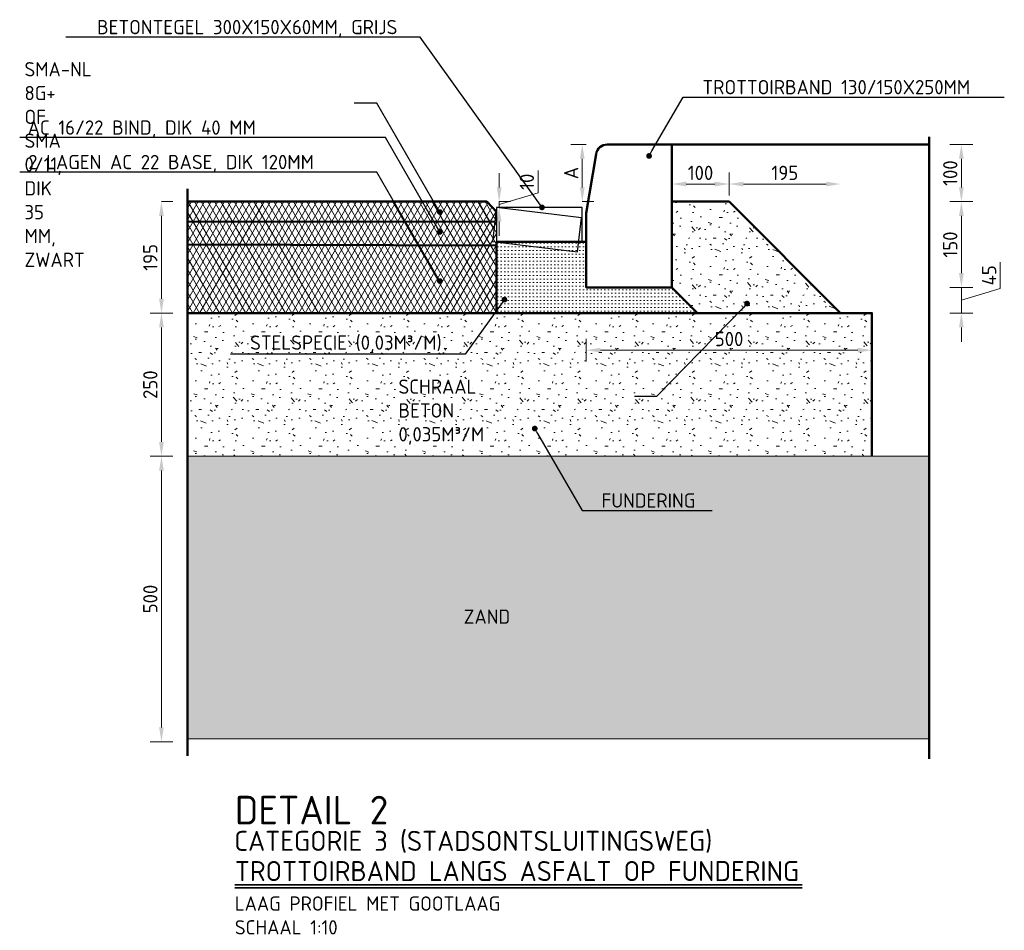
# Model space of a CAD drawing. Header units: metres. Extents: x 92403 to 95147, y 464428 to 465602.
# Tile 204 of 256: x 92579.54 to 92581.26, y 465104.2 to 465105.79. Entities that reach past the tile are written whole.
import ezdxf
from ezdxf import colors
from ezdxf.entities.mleader import LeaderData, LeaderLine
from ezdxf.math import Vec2, Vec3

# ---------------------------------------------------------------- set-up
doc = ezdxf.new("R2010")
doc.units = ezdxf.units.M
doc.linetypes.add('NLCS-HIDDEN', pattern=[4, 2, -2])
doc.linetypes.add('XX-PROJECTGRENS', pattern=[18, 12, -3, 0, -3])
doc.layers.get('0').update_dxf_attribs({"linetype": 'CONTINUOUS'})
doc.layers.get('Defpoints').update_dxf_attribs({"linetype": 'CONTINUOUS'})
for name, color, linetype, lineweight in [('N-WE-GW-GROND_ZAND-AD', 7, 'CONTINUOUS', 18), ('N-WE-GW-GROND_ZAND_CUNETZAND-AD-10', 7, 'CONTINUOUS', 18), ('N-WE-GW-GROND_ZAND_CUNETZAND-WERK-T25', 7, 'CONTINUOUS', 25), ('N-WE-KG-PROJECTGRENS-GD', 7, 'XX-PROJECTGRENS', 50), ('N-WE-VH-GOOT-GN', 170, 'NLCS-HIDDEN', 25), ('N-WE-VH-KANTOPSLUITING_TROTTOIRBAND_130 150-GD', 210, 'CONTINUOUS', 50), ('N-WE-VH-VERHARDING_ASFALT-AD', 252, 'CONTINUOUS', 18), ('N-WE-VH-VERHARDING_ASFALT-AD-10', 252, 'CONTINUOUS', 18), ('N-WE-VH-VERHARDING_ASFALT-GD', 252, 'CONTINUOUS', 50), ('N-WE-VH-VERHARDING_ASFALT-T25', 7, 'CONTINUOUS', 25), ('N-WE-VH-VERHARDING_BETON-AD-10', 252, 'CONTINUOUS', 18), ('N-WE-VH-VERHARDING_BETON_SCHRAAL-GD', 252, 'CONTINUOUS', 50), ('N-WE-VH-VERHARDING_BETON_SCHRAAL-T25', 7, 'CONTINUOUS', 25), ('N-WE-VH-VERHARDING_FUNDERING-AD-10', 252, 'CONTINUOUS', 18), ('N-WE-VH-VERHARDING_FUNDERING_ZANDCEMENTSTABILISATIE-GD', 252, 'CONTINUOUS', 50), ('N-WE-VH-VERHARDING_TEGEL-GD', 252, 'CONTINUOUS', 50), ('X-XX-AL-TEKENBLAD_TITELBLOK-T25', 7, 'CONTINUOUS', 25), ('X-XX-AL-TEKENBLAD_TITELBLOK-T35', 50, 'CONTINUOUS', 35), ('X-XX-AL-TEKENBLAD_TITELBLOK-T50', 130, 'CONTINUOUS', 50), ('X-XX-AL-VERWIJZING_DETAIL-M', 7, 'CONTINUOUS', 18)]:
    doc.layers.add(name, color=color, linetype=linetype, lineweight=lineweight)
doc.styles.add('NLCS-ISO-ANNOTATIVE-T25', font='NLCS-ISO.ttf', dxfattribs={"height": 2.5})
doc.styles.add('NLCS-ISO-M10-T25', font='NLCS-ISO.ttf', dxfattribs={"height": 0.025})
doc.styles.add('NLCS-ISO-M10-T35', font='NLCS-ISO.ttf', dxfattribs={"height": 0.035})
doc.styles.add('NLCS-ISO-M10-T50', font='NLCS-ISO.ttf', dxfattribs={"height": 0.05})
doc.dimstyles.new('NLCS-M10-T25-PIJL_L2_H1', dxfattribs={"dimscale": 0.01, "dimtxt": 2.5, "dimasz": 2.5, "dimexe": 2, "dimexo": 2, "dimgap": 0.7, "dimtad": 1, "dimzin": 0, "dimdsep": 46, "dimtxsty": 'NLCS-ISO-M10-T25', "dimcen": 2.5, "dimdle": 2, "dimclrd": 256, "dimclre": 256, "dimclrt": 7, "dimadec": 1, "dimazin": 0, "dimtfac": 1, "dimtdec": 3, "dimtofl": 0, "dimtmove": 1, "dimatfit": 0, "dimfxl": 2, "dimfxlon": 1, "dimtfillclr": 256, "dimtolj": 1, "dimtzin": 0, "dimlwd": -1, "dimlwe": -1, "dimarcsym": 0})
pattern_1 = [(0, (2985.474468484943, 6084.786087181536), (0, 0.1), [0, -0.1]), (0, (2985.475468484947, 6084.751087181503), (0, 0.1), [0, -0.1]), (0, (2985.478468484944, 6084.805087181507), (0, 0.1), [0, -0.1]), (338.1986, (2985.426468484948, 6084.774087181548), (0.3000000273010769, -0.099999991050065), [0.0107703, -0.5277461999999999]), (216.8699, (2985.436468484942, 6084.770087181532), (0.2999999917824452, 0.2000000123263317), [0.005, -0.495]), (130.6013, (2985.432468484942, 6084.767087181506), (0.5000000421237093, -0.5999999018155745), [0.0092195, -0.9127349]), (206.5651, (2985.399468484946, 6084.755087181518), (-0.09999991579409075, -0.1000001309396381), [0.0022361, -0.2213707]), (326.3099, (2985.397468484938, 6084.754087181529), (0.199999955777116, -0.1000001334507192), [0.0036056, -0.3569496]), (108.4349, (2985.400468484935, 6084.75208718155), (-0.09999984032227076, 0.2000000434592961), [0.003162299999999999, -0.3130654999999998]), (225, (2985.463468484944, 6084.745087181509), (-1.776356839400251e-17, -0.1000000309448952), [0.0042426, -0.1371787]), (0, (2985.460468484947, 6084.742087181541), (0.1, 0.1), [0.006, -0.094]), (135, (2985.466468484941, 6084.742087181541), (-0.1000000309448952, 8.881784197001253e-18), [0.0042426, -0.1371787]), (251.5651, (2985.451468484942, 6084.809087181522), (0.09999984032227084, 0.2000000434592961), [0.003162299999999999, -0.3130654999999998]), (0, (2985.450468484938, 6084.806087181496), (0.1, 0.1), [0.005, -0.095]), (143.1301, (2985.455468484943, 6084.806087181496), (-0.2999999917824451, 0.2000000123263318), [0.005, -0.495]), (213.6901, (2985.398468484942, 6084.810087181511), (0.199999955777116, 0.1000001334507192), [0.003605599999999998, -0.3569495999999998]), (341.5651, (2985.395468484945, 6084.808087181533), (-0.2000000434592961, 0.09999984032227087), [0.006324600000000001, -0.3099032]), (126.8699, (2985.401468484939, 6084.806087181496), (0.2000000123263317, -0.2999999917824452), [0.005, -0.495]), (0, (2985.427468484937, 6084.806087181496), (0, 0.1), [0, -0.1]), (0, (2985.400468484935, 6084.780087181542), (0, 0.1), [0, -0.1]), (0, (2985.428468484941, 6084.74308718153), (0, 0.1), [0, -0.1]), (0, (2985.455468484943, 6084.774087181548), (0, 0.1), [0, -0.1]), (0, (2985.426468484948, 6084.79108718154), (0, 0.1), [0, -0.1]), (0, (2985.404468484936, 6084.794087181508), (0, 0.1), [0, -0.1]), (0, (2985.413468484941, 6084.788087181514), (0, 0.1), [0, -0.1]), (0, (2985.409468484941, 6084.764087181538), (0, 0.1), [0, -0.1]), (0, (2985.385468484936, 6084.768087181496), (0, 0.1), [0, -0.1]), (0, (2985.38646848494, 6084.79108718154), (0, 0.1), [0, -0.1]), (0, (2985.383468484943, 6084.813087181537), (0, 0.1), [0, -0.1]), (0, (2985.414468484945, 6084.817087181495), (0, 0.1), [0, -0.1]), (0, (2985.436468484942, 6084.82108718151), (0, 0.1), [0, -0.1]), (0, (2985.471468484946, 6084.817087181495), (0, 0.1), [0, -0.1]), (0, (2985.447468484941, 6084.786087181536), (0, 0.1), [0, -0.1]), (0, (2985.437468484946, 6084.804087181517), (0, 0.1), [0, -0.1]), (0, (2985.445468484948, 6084.756087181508), (0, 0.1), [0, -0.1]), (0, (2985.415468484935, 6084.751087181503), (0, 0.1), [0, -0.1]), (0, (2985.445468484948, 6084.729087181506), (0, 0.1), [0, -0.1]), (0, (2985.412468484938, 6084.7350871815), (0, 0.1), [0, -0.1]), (0, (2985.380468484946, 6084.732087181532), (0, 0.1), [0, -0.1]), (0, (2985.392468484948, 6084.727087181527), (0, 0.1), [0, -0.1]), (0, (2985.393468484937, 6084.741087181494), (0, 0.1), [0, -0.1]), (0, (2985.460468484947, 6084.725087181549), (0, 0.1), [0, -0.1]), (0, (2985.472468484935, 6084.766087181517), (0, 0.1), [0, -0.1]), (0, (2985.467468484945, 6084.796087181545), (0, 0.1), [0, -0.1]), (0, (2985.421468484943, 6084.724087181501), (0, 0.1), [0, -0.1])]

# ---------------------------------------------------------------- blocks, each defined once
blk = doc.blocks.new('*D610')
at = {"layer": 'Defpoints', "color": 0, "transparency": 16777216}
for p in [(92579.83066852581, 465105.2749219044), (92579.78528397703, 465105.0244646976), (92579.83066852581, 465105.0244646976)]:
    blk.add_point(p, dxfattribs=at)
at = {"layer": 'X-XX-AL-VERWIJZING_DETAIL-M', "transparency": 16777216}
for p, q in [((92579.80528397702, 465105.2749219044), (92579.76528397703, 465105.2749219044)), ((92579.78528397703, 465105.2499219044), (92579.78528397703, 465105.0494646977)), ((92579.80528397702, 465105.0244646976), (92579.76528397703, 465105.0244646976))]:
    blk.add_line(p, q, dxfattribs=at)
for points in [[(92579.78111731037, 465105.2499219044), (92579.7894506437, 465105.2499219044), (92579.78528397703, 465105.2749219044)], [(92579.78111731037, 465105.0494646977), (92579.7894506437, 465105.0494646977), (92579.78528397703, 465105.0244646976)]]:
    blk.add_solid(points, dxfattribs=at)
at = {"layer": 'X-XX-AL-VERWIJZING_DETAIL-M', "color": 7, "transparency": 16777216, "insert": (92579.76578397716, 465105.1496933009), "char_height": 0.025, "attachment_point": 5, "rotation": 90, "style": 'NLCS-ISO-M10-T25'}
blk.add_mtext('\\A1;250', dxfattribs=at)
blk = doc.blocks.new('*D611')
at = {"layer": 'Defpoints', "color": 0, "transparency": 16777216}
for p in [(92580.37598603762, 465105.4699219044), (92580.37598603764, 465105.4699219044), (92580.37598603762, 465105.4599219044)]:
    blk.add_point(p, dxfattribs=at)
at = {"layer": 'X-XX-AL-VERWIJZING_DETAIL-M', "transparency": 16777216}
for p, q in [((92580.44398603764, 465105.4853219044), (92580.44398603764, 465105.5243219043)), ((92580.37598603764, 465105.4949219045), (92580.37598603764, 465105.5199219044)), ((92580.37598603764, 465105.4649219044), (92580.44398603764, 465105.4853219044)), ((92580.37598603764, 465105.4699219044), (92580.39598603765, 465105.4699219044)), ((92580.37598603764, 465105.4599219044), (92580.37598603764, 465105.4699219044)), ((92580.37598603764, 465105.4599219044), (92580.39598603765, 465105.4599219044)), ((92580.37598603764, 465105.4349219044), (92580.37598603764, 465105.4099219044))]:
    blk.add_line(p, q, dxfattribs=at)
for points in [[(92580.37181937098, 465105.4949219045), (92580.38015270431, 465105.4949219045), (92580.37598603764, 465105.4699219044)], [(92580.37181937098, 465105.4349219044), (92580.38015270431, 465105.4349219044), (92580.37598603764, 465105.4599219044)]]:
    blk.add_solid(points, dxfattribs=at)
at = {"layer": 'X-XX-AL-VERWIJZING_DETAIL-M', "color": 7, "transparency": 16777216, "insert": (92580.42448603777, 465105.5048219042), "char_height": 0.025, "attachment_point": 5, "rotation": 90, "style": 'NLCS-ISO-M10-T25'}
blk.add_mtext('\\A1;10', dxfattribs=at)
blk = doc.blocks.new('*D612')
at = {"layer": 'Defpoints', "color": 0, "transparency": 16777216}
for p in [(92580.52139226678, 465105.5699219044), (92580.54822556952, 465105.5699219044), (92580.52139226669, 465105.4699219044)]:
    blk.add_point(p, dxfattribs=at)
at = {"layer": 'X-XX-AL-VERWIJZING_DETAIL-M', "transparency": 16777216}
for p, q in [((92580.52822556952, 465105.5699219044), (92580.50139226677, 465105.5699219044)), ((92580.52139226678, 465105.4949219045), (92580.52139226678, 465105.5449219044)), ((92580.52139226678, 465105.4699219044), (92580.54139226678, 465105.4699219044))]:
    blk.add_line(p, q, dxfattribs=at)
for points in [[(92580.51722560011, 465105.5449219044), (92580.52555893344, 465105.5449219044), (92580.52139226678, 465105.5699219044)], [(92580.51722560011, 465105.4949219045), (92580.52555893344, 465105.4949219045), (92580.52139226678, 465105.4699219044)]]:
    blk.add_solid(points, dxfattribs=at)
at = {"layer": 'X-XX-AL-VERWIJZING_DETAIL-M', "color": 7, "transparency": 16777216, "insert": (92580.5018922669, 465105.5199219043), "char_height": 0.025, "attachment_point": 5, "rotation": 90, "style": 'NLCS-ISO-M10-T25'}
blk.add_mtext('\\A1;A', dxfattribs=at)
blk = doc.blocks.new('*D613')
at = {"layer": 'Defpoints', "color": 0, "transparency": 16777216}
for p in [(92579.785283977, 465105.4699219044), (92579.78528397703, 465105.4699219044), (92579.785283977, 465105.2749219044)]:
    blk.add_point(p, dxfattribs=at)
at = {"layer": 'X-XX-AL-VERWIJZING_DETAIL-M', "transparency": 16777216}
for p, q in [((92579.78528397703, 465105.4699219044), (92579.80528397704, 465105.4699219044)), ((92579.78528397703, 465105.2999219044), (92579.78528397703, 465105.4449219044)), ((92579.78528397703, 465105.2749219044), (92579.80528397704, 465105.2749219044))]:
    blk.add_line(p, q, dxfattribs=at)
for points in [[(92579.78111731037, 465105.4449219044), (92579.7894506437, 465105.4449219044), (92579.78528397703, 465105.4699219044)], [(92579.78111731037, 465105.2999219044), (92579.7894506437, 465105.2999219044), (92579.78528397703, 465105.2749219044)]]:
    blk.add_solid(points, dxfattribs=at)
at = {"layer": 'X-XX-AL-VERWIJZING_DETAIL-M', "color": 7, "transparency": 16777216, "insert": (92579.76578397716, 465105.3724219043), "char_height": 0.025, "attachment_point": 5, "rotation": 90, "style": 'NLCS-ISO-M10-T25'}
blk.add_mtext('\\A1;195', dxfattribs=at)
blk = doc.blocks.new('*D614')
at = {"layer": 'Defpoints', "color": 0, "transparency": 16777216}
for p in [(92580.92820966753, 465105.3199219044), (92581.1845152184, 465105.3199219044), (92581.02818148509, 465105.2749219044)]:
    blk.add_point(p, dxfattribs=at)
at = {"layer": 'X-XX-AL-VERWIJZING_DETAIL-M', "transparency": 16777216}
for p, q in [((92581.1845152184, 465105.3449219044), (92581.1845152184, 465105.3699219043)), ((92581.2525152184, 465105.3178219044), (92581.2525152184, 465105.3643219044)), ((92581.1645152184, 465105.3199219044), (92581.2045152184, 465105.3199219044)), ((92581.1845152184, 465105.2749219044), (92581.1845152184, 465105.3199219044)), ((92581.1845152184, 465105.2974219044), (92581.2525152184, 465105.3178219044)), ((92581.1645152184, 465105.2749219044), (92581.2045152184, 465105.2749219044)), ((92581.1845152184, 465105.2499219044), (92581.1845152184, 465105.2249219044))]:
    blk.add_line(p, q, dxfattribs=at)
for points in [[(92581.18034855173, 465105.3449219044), (92581.18868188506, 465105.3449219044), (92581.1845152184, 465105.3199219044)], [(92581.18034855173, 465105.2499219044), (92581.18868188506, 465105.2499219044), (92581.1845152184, 465105.2749219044)]]:
    blk.add_solid(points, dxfattribs=at)
at = {"layer": 'X-XX-AL-VERWIJZING_DETAIL-M', "color": 7, "transparency": 16777216, "insert": (92581.23301521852, 465105.3410719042), "char_height": 0.025, "attachment_point": 5, "rotation": 90, "style": 'NLCS-ISO-M10-T25'}
blk.add_mtext('\\A1;45', dxfattribs=at)
blk = doc.blocks.new('*D615')
at = {"layer": 'Defpoints', "color": 0, "transparency": 16777216}
for p in [(92580.77822556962, 465105.4699219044), (92581.1845152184, 465105.4699219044), (92580.92820966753, 465105.3199219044)]:
    blk.add_point(p, dxfattribs=at)
at = {"layer": 'X-XX-AL-VERWIJZING_DETAIL-M', "transparency": 16777216}
for p, q in [((92581.1645152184, 465105.4699219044), (92581.2045152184, 465105.4699219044)), ((92581.1845152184, 465105.3449219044), (92581.1845152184, 465105.4449219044)), ((92581.1645152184, 465105.3199219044), (92581.2045152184, 465105.3199219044))]:
    blk.add_line(p, q, dxfattribs=at)
for points in [[(92581.18034855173, 465105.4449219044), (92581.18868188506, 465105.4449219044), (92581.1845152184, 465105.4699219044)], [(92581.18034855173, 465105.3449219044), (92581.18868188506, 465105.3449219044), (92581.1845152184, 465105.3199219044)]]:
    blk.add_solid(points, dxfattribs=at)
at = {"layer": 'X-XX-AL-VERWIJZING_DETAIL-M', "color": 7, "transparency": 16777216, "insert": (92581.16501521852, 465105.3949219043), "char_height": 0.025, "attachment_point": 5, "rotation": 90, "style": 'NLCS-ISO-M10-T25'}
blk.add_mtext('\\A1;150', dxfattribs=at)
blk = doc.blocks.new('*D616')
at = {"layer": 'Defpoints', "color": 0, "transparency": 16777216}
for p in [(92580.67822556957, 465105.5699219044), (92581.1845152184, 465105.5699219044), (92580.67822556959, 465105.4699219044)]:
    blk.add_point(p, dxfattribs=at)
at = {"layer": 'X-XX-AL-VERWIJZING_DETAIL-M', "transparency": 16777216}
for p, q in [((92581.1645152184, 465105.5699219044), (92581.2045152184, 465105.5699219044)), ((92581.1845152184, 465105.4949219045), (92581.1845152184, 465105.5449219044)), ((92581.1645152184, 465105.4699219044), (92581.2045152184, 465105.4699219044))]:
    blk.add_line(p, q, dxfattribs=at)
for points in [[(92581.18034855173, 465105.5449219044), (92581.18868188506, 465105.5449219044), (92581.1845152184, 465105.5699219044)], [(92581.18034855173, 465105.4949219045), (92581.18868188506, 465105.4949219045), (92581.1845152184, 465105.4699219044)]]:
    blk.add_solid(points, dxfattribs=at)
at = {"layer": 'X-XX-AL-VERWIJZING_DETAIL-M', "color": 7, "transparency": 16777216, "insert": (92581.16501521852, 465105.5199219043), "char_height": 0.025, "attachment_point": 5, "rotation": 90, "style": 'NLCS-ISO-M10-T25'}
blk.add_mtext('\\A1;100', dxfattribs=at)
blk = doc.blocks.new('*D617')
at = {"layer": 'Defpoints', "color": 0, "transparency": 16777216}
for p in [(92580.9732255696, 465105.5007892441), (92580.77822556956, 465105.4699219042), (92580.9732255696, 465105.2749219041)]:
    blk.add_point(p, dxfattribs=at)
at = {"layer": 'X-XX-AL-VERWIJZING_DETAIL-M', "transparency": 16777216}
for p, q in [((92580.77822556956, 465105.4899219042), (92580.77822556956, 465105.5207892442)), ((92580.80322556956, 465105.5007892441), (92580.9482255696, 465105.5007892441))]:
    blk.add_line(p, q, dxfattribs=at)
for points in [[(92580.80322556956, 465105.5049559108), (92580.80322556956, 465105.4966225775), (92580.77822556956, 465105.5007892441)], [(92580.9482255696, 465105.5049559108), (92580.9482255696, 465105.4966225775), (92580.9732255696, 465105.5007892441)]]:
    blk.add_solid(points, dxfattribs=at)
at = {"layer": 'X-XX-AL-VERWIJZING_DETAIL-M', "color": 7, "transparency": 16777216, "insert": (92580.87572556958, 465105.5202892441), "char_height": 0.025, "attachment_point": 5, "style": 'NLCS-ISO-M10-T25'}
blk.add_mtext('\\A1;195', dxfattribs=at)
blk = doc.blocks.new('*D618')
at = {"layer": 'Defpoints', "color": 0, "transparency": 16777216}
for p in [(92579.785283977, 465105.0244646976), (92579.78528397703, 465104.5249219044), (92579.83066852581, 465104.5249219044)]:
    blk.add_point(p, dxfattribs=at)
at = {"layer": 'X-XX-AL-VERWIJZING_DETAIL-M', "transparency": 16777216}
for p, q in [((92579.78528397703, 465105.0244646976), (92579.80528397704, 465105.0244646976)), ((92579.78528397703, 465104.9994646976), (92579.78528397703, 465104.5499219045)), ((92579.80528397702, 465104.5249219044), (92579.76528397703, 465104.5249219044))]:
    blk.add_line(p, q, dxfattribs=at)
for points in [[(92579.78111731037, 465104.9994646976), (92579.7894506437, 465104.9994646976), (92579.78528397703, 465105.0244646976)], [(92579.78111731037, 465104.5499219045), (92579.7894506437, 465104.5499219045), (92579.78528397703, 465104.5249219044)]]:
    blk.add_solid(points, dxfattribs=at)
at = {"layer": 'X-XX-AL-VERWIJZING_DETAIL-M', "color": 7, "transparency": 16777216, "insert": (92579.76578397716, 465104.7746933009), "char_height": 0.025, "attachment_point": 5, "rotation": 90, "style": 'NLCS-ISO-M10-T25'}
blk.add_mtext('\\A1;500', dxfattribs=at)
blk = doc.blocks.new('*D619')
at = {"layer": 'Defpoints', "color": 0, "transparency": 16777216}
for p in [(92580.77822556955, 465105.5007892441), (92580.67822556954, 465105.4499219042), (92580.77822556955, 465105.4499219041)]:
    blk.add_point(p, dxfattribs=at)
at = {"layer": 'X-XX-AL-VERWIJZING_DETAIL-M', "transparency": 16777216}
for p, q in [((92580.77822556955, 465105.4807892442), (92580.77822556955, 465105.5207892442)), ((92580.70322556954, 465105.5007892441), (92580.75322556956, 465105.5007892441))]:
    blk.add_line(p, q, dxfattribs=at)
for points in [[(92580.70322556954, 465105.5049559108), (92580.70322556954, 465105.4966225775), (92580.67822556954, 465105.5007892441)], [(92580.75322556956, 465105.5049559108), (92580.75322556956, 465105.4966225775), (92580.77822556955, 465105.5007892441)]]:
    blk.add_solid(points, dxfattribs=at)
at = {"layer": 'X-XX-AL-VERWIJZING_DETAIL-M', "color": 7, "transparency": 16777216, "insert": (92580.72822556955, 465105.5202892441), "char_height": 0.025, "attachment_point": 5, "style": 'NLCS-ISO-M10-T25'}
blk.add_mtext('\\A1;100', dxfattribs=at)
blk = doc.blocks.new('_Dot')
at = {"color": 0, "linetype": 'ByBlock', "lineweight": -2}
blk.add_line((-0.5, 0), (-1, 0), dxfattribs=at)
at = {"color": 0, "linetype": 'ByBlock', "const_width": 0.5}
blk.add_lwpolyline([(-0.25, 0, 1), (0.25, 0, 1)], format="xyb", close=True, dxfattribs=at)
blk = doc.blocks.new('*D522')
at = {"layer": 'Defpoints', "color": 0, "transparency": 16777216}
for p in [(92580.52822556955, 465105.3199219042), (92581.02818148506, 465105.2749219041), (92581.02818148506, 465105.2100921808)]:
    blk.add_point(p, dxfattribs=at)
at = {"layer": 'X-XX-AL-VERWIJZING_DETAIL-M', "transparency": 16777216}
for p, q in [((92580.52822556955, 465105.2300921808), (92580.52822556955, 465105.1900921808)), ((92581.02818148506, 465105.2300921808), (92581.02818148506, 465105.1900921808)), ((92580.55322556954, 465105.2100921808), (92581.00318148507, 465105.2100921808))]:
    blk.add_line(p, q, dxfattribs=at)
for points in [[(92580.55322556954, 465105.2142588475), (92580.55322556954, 465105.2059255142), (92580.52822556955, 465105.2100921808)], [(92581.00318148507, 465105.2142588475), (92581.00318148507, 465105.2059255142), (92581.02818148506, 465105.2100921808)]]:
    blk.add_solid(points, dxfattribs=at)
at = {"layer": 'X-XX-AL-VERWIJZING_DETAIL-M', "color": 7, "transparency": 16777216, "insert": (92580.7782035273, 465105.2295921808), "char_height": 0.025, "attachment_point": 5, "style": 'NLCS-ISO-M10-T25'}
blk.add_mtext('\\A1;500', dxfattribs=at)

msp = doc.modelspace()

# ---------------------------------------------------------------- hatches: boundary and pattern name
at = {"layer": 'N-WE-GW-GROND_ZAND_CUNETZAND-AD-10'}
h = msp.add_hatch(dxfattribs=at)
h.set_pattern_fill('AGW-GROND_ZAND_CUNETZAND', color=256, scale=0.01, pattern_type=2)
h.set_pattern_definition([(0, (2985.379468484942, 6084.722087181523), (0.00625, 0.00625), [0, -0.0125])])
h.paths.add_polyline_path([(92581.12818148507, 465104.5299219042), (92581.12818148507, 465105.0244646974), (92580.14840830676, 465105.0244646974), (92579.83066852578, 465105.0244646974), (92579.83066852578, 465104.5299219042)])
at = {"layer": 'N-WE-VH-VERHARDING_ASFALT-AD'}
h = msp.add_hatch(dxfattribs=at)
h.set_pattern_fill('AVH-ASFALT', color=256, pattern_type=2)
h.set_pattern_definition([(59.99999999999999, (2920.964134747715, 6344.0603809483), (-0.8660254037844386, 0.5000000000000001), []), (120, (2920.964134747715, 6344.0603809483), (-0.8660254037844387, -0.4999999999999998), [])])
h.paths.add_polyline_path([(92579.83066852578, 465105.3949219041), (92579.83066852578, 465105.2749219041), (92580.34820666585, 465105.2749219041), (92580.34822556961, 465105.3699219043), (92580.36753115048, 465105.3949219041)])
h.paths.add_polyline_path([(92580.36753115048, 465105.3949219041), (92580.371127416, 465105.3995789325), (92580.3652987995, 465105.4002945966), (92580.3695382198, 465105.4348219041), (92579.83066852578, 465105.4349219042), (92579.83066852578, 465105.3949219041)])
h.paths.add_polyline_path([(92580.3695382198, 465105.4348219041), (92580.37139226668, 465105.4499219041), (92580.37234259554, 465105.450872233), (92580.35445826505, 465105.4699219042), (92579.83066852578, 465105.4699219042), (92579.83066852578, 465105.4349219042)])
at = {"layer": 'N-WE-VH-VERHARDING_ASFALT-AD-10'}
h = msp.add_hatch(dxfattribs=at)
h.set_pattern_fill('AVH-ASFALT', color=256, scale=0.01, pattern_type=2)
h.set_pattern_definition([(59.99999999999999, (92580.33699017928, 465107.6547209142), (-0.008660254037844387, 0.005000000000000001), []), (120, (92580.33699017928, 465107.6547209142), (-0.008660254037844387, -0.004999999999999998), [])])
h.paths.add_polyline_path([(92580.37137515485, 465105.3935054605), (92579.83066852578, 465105.3949219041), (92579.83066852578, 465105.2749219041), (92580.37135778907, 465105.2749172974), (92580.37107690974, 465105.3613716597)])
h.paths.add_polyline_path([(92580.37139226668, 465105.4348219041), (92579.83066852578, 465105.4349219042), (92579.83066852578, 465105.3949219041), (92580.37137515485, 465105.3935054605), (92580.37146546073, 465105.3995375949), (92580.37139226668, 465105.4002945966)])
h.paths.add_polyline_path([(92580.37139226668, 465105.4499219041), (92580.37234259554, 465105.450872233), (92580.35445826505, 465105.4699219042), (92579.83066852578, 465105.4699219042), (92579.83066852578, 465105.4349219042), (92580.37139226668, 465105.4348219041)])
at = {"layer": 'N-WE-VH-VERHARDING_BETON-AD-10'}
h = msp.add_hatch(dxfattribs=at)
h.set_pattern_fill('AVH-BETON_SCHRAAL', color=256, scale=0.01, pattern_type=2)
h.set_pattern_definition(pattern_1)
h.paths.add_polyline_path([(92580.9732255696, 465105.2749219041), (92580.7782255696, 465105.4699219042), (92580.67822556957, 465105.4699219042), (92580.67822556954, 465105.3199219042), (92580.72322556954, 465105.2749219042)])
at = {"layer": 'N-WE-VH-VERHARDING_FUNDERING-AD-10'}
h = msp.add_hatch(dxfattribs=at)
h.set_pattern_fill('AVH-FUNDERING_ZANDCEMENTSTAB', color=256, scale=0.01, pattern_type=2)
h.set_pattern_definition([(0, (2985.379468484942, 6084.722087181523), (0.03125, 0.00625), [0, -0.00625])])
h.paths.add_polyline_path([(92580.37126980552, 465105.3995784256), (92580.37139226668, 465105.3255452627), (92580.37170947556, 465105.2749219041), (92580.7232255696, 465105.2749219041), (92580.67822556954, 465105.3199219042), (92580.52822556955, 465105.3199219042), (92580.52836795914, 465105.3999213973), (92580.51652190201, 465105.3999213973), (92580.44980891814, 465105.3999219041)])
h.paths.add_polyline_path([(92580.51652190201, 465105.3999213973), (92580.37153465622, 465105.3999213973), (92580.37126980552, 465105.3995784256), (92580.44980891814, 465105.3999219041)], flags=16)
h = msp.add_hatch(dxfattribs=at)
h.set_pattern_fill('AVH-FUNDERING_GRANULAAT', color=256, scale=0.01, pattern_type=2)
h.set_pattern_definition(pattern_1)
h.paths.add_polyline_path([(92581.02818148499, 465105.0244646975), (92581.02818148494, 465105.2753752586), (92580.34820666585, 465105.2749219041), (92579.83066852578, 465105.2749219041), (92579.83066852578, 465105.0244646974), (92580.14840830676, 465105.0244646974)])

# ---------------------------------------------------------------- linework, layer by layer
at = {"layer": 'N-WE-GW-GROND_ZAND-AD'}
msp.add_lwpolyline([(92581.12818148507, 465104.5299219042), (92581.12818148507, 465105.0244646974), (92580.14840830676, 465105.0244646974), (92579.83066852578, 465105.0244646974), (92579.83066852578, 465104.5299219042)], close=True, dxfattribs=at)
msp.add_lwpolyline([(92579.83066852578, 465104.5299219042), (92579.83066852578, 465104.5299219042), (92581.02818148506, 465104.5299219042)], dxfattribs=at)
at = {"layer": 'N-WE-KG-PROJECTGRENS-GD'}
for p, q in [((92581.12818148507, 465104.4953092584), (92581.12818148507, 465105.5835383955)), ((92579.83066852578, 465105.4921654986), (92579.83066852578, 465104.5005398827))]:
    msp.add_line(p, q, dxfattribs=at)
at = {"layer": 'N-WE-VH-GOOT-GN', "flags": 128}
msp.add_lwpolyline([(92580.37017846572, 465105.449995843), (92580.36410946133, 465105.400365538), (92580.51300037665, 465105.3821585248), (92580.51906938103, 465105.4317888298), (92580.520283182, 465105.4417148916), (92580.37139226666, 465105.4599219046)], close=True, dxfattribs=at)
at = {"layer": 'N-WE-VH-GOOT-GN', "linetype": 'Continuous', "flags": 128}
msp.add_lwpolyline([(92580.37138969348, 465105.449921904), (92580.3713768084, 465105.3999219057), (92580.52137680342, 465105.3998832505), (92580.52138968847, 465105.4498832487), (92580.52139226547, 465105.4598832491), (92580.37139227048, 465105.4599219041)], close=True, dxfattribs=at)
at = {"layer": 'N-WE-VH-KANTOPSLUITING_TROTTOIRBAND_130 150-GD'}
msp.add_lwpolyline([(92580.52822556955, 465105.3199219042), (92580.52822556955, 465105.4499219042), (92580.54544023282, 465105.5532098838, -0.3666293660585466), (92580.56516811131, 465105.5699219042), (92580.67822556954, 465105.5699219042), (92580.67822556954, 465105.3199219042)], format="xyb", close=True, dxfattribs=at)
at = {"layer": 'N-WE-VH-VERHARDING_ASFALT-GD'}
msp.add_line((92580.37139226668, 465105.4518844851), (92580.35445826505, 465105.4699219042), dxfattribs=at)
for points in [[(92579.83066852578, 465105.4699219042), (92580.35445826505, 465105.4699219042)], [(92579.83066852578, 465105.4349219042), (92580.3695382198, 465105.4348219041)], [(92579.83066852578, 465105.3949219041), (92580.37137515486, 465105.3935054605)], [(92579.83066852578, 465105.2749219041), (92580.34822556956, 465105.2749219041)]]:
    msp.add_lwpolyline(points, dxfattribs=at)
at = {"layer": 'N-WE-VH-VERHARDING_BETON_SCHRAAL-GD'}
for points in [[(92580.67822556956, 465105.4699219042), (92580.7782255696, 465105.4699219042), (92580.9732255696, 465105.2749219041), (92580.9732255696, 465105.2749219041), (92580.95320701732, 465105.2749219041), (92580.34820666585, 465105.2749219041)], [(92580.37135778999, 465105.2749219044), (92580.37135778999, 465105.2749219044), (92580.37137669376, 465105.3699219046)], [(92581.02818148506, 465105.0244646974), (92581.02818148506, 465105.2749219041), (92580.34822556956, 465105.2749219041)]]:
    msp.add_lwpolyline(points, dxfattribs=at)
at = {"layer": 'N-WE-VH-VERHARDING_FUNDERING-AD-10', "flags": 128}
msp.add_lwpolyline([(92580.72322556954, 465105.2749219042), (92580.72322556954, 465105.2749219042), (92580.67822556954, 465105.3199219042)], dxfattribs=at)
at = {"layer": 'N-WE-VH-VERHARDING_FUNDERING_ZANDCEMENTSTABILISATIE-GD', "flags": 128}
msp.add_lwpolyline([(92580.37137669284, 465105.3699172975), (92580.37139226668, 465105.3999219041), (92580.5282255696, 465105.3999219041), (92580.52822556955, 465105.3199219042), (92580.67822556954, 465105.3199219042), (92580.72322556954, 465105.2749219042), (92580.5282255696, 465105.2749219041), (92580.37135778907, 465105.2749173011), (92580.37137669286, 465105.3699172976)], dxfattribs=at)
at = {"layer": 'N-WE-VH-VERHARDING_TEGEL-GD', "flags": 128}
msp.add_lwpolyline([(92580.67822556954, 465105.5699219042), (92581.12818148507, 465105.5699219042)], dxfattribs=at)
at = {"layer": 'X-XX-AL-TEKENBLAD_TITELBLOK-T35'}
for p, q in [((92579.91364961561, 465104.2743559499), (92580.90631345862, 465104.2743559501)), ((92579.91364961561, 465104.2693559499), (92580.90631345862, 465104.2693559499))]:
    msp.add_line(p, q, dxfattribs=at)

# ---------------------------------------------------------------- texts
at = {"layer": 'N-WE-GW-GROND_ZAND_CUNETZAND-WERK-T25', "insert": (92580.31400960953, 465104.7312613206), "char_height": 0.025, "attachment_point": 7, "style": 'NLCS-ISO-ANNOTATIVE-T25'}
msp.add_mtext('ZAND', dxfattribs=at)
at = {"layer": 'X-XX-AL-TEKENBLAD_TITELBLOK-T25', "insert": (92579.91364961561, 465104.1877041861), "char_height": 0.025, "attachment_point": 7, "style": 'NLCS-ISO-M10-T25'}
msp.add_mtext('LAAG PROFIEL MET GOOTLAAG\\PSCHAAL 1:10', dxfattribs=at)
at = {"layer": 'X-XX-AL-TEKENBLAD_TITELBLOK-T35', "char_height": 0.035, "width": 1.298086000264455, "attachment_point": 7, "style": 'NLCS-ISO-M10-T35'}
for s, insert in [('CATEGORIE 3 (STADSONTSLUITINGSWEG)', (92579.9127823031, 465104.3305892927)), ('TROTTOIRBAND LANGS ASFALT OP FUNDERING', (92579.91364961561, 465104.2811308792))]:
    msp.add_mtext(s, dxfattribs=dict(at, insert=insert))
at = {"layer": 'X-XX-AL-TEKENBLAD_TITELBLOK-T50', "insert": (92579.91364961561, 465104.3802995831), "char_height": 0.05, "width": 1.298086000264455, "attachment_point": 7, "style": 'NLCS-ISO-M10-T50'}
msp.add_mtext('DETAIL 2', dxfattribs=at)

# ---------------------------------------------------------------- dimensions: what is measured, and where the dimension line sits
at = {"layer": 'X-XX-AL-VERWIJZING_DETAIL-M'}
dim = msp.add_linear_dim(base=(92580.52139226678, 465105.5699219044), p1=(92580.52139226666, 465105.4699219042), p2=(92580.5482255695, 465105.5699219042), angle=90, text='A', dimstyle='NLCS-M10-T25-PIJL_L2_H1', override={"dimdec": 0, "dimlfac": 1000}, dxfattribs=at)
dim.commit()
dim.dimension.update_dxf_attribs({"geometry": '*D612', "text_midpoint": (92580.5018922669, 465105.5199219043)})
for base, p1, p2, picture, middle in [((92581.1845152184, 465105.5699219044), (92580.67822556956, 465105.4699219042), (92580.67822556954, 465105.5699219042), '*D616', (92581.16501521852, 465105.5199219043)), ((92580.37598603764, 465105.4699219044), (92580.37598603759, 465105.4599219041), (92580.37598603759, 465105.4699219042), '*D611', (92580.42448603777, 465105.4923219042)), ((92579.78528397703, 465105.4699219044), (92579.78528397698, 465105.2749219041), (92579.78528397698, 465105.4699219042), '*D613', (92579.76578397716, 465105.3724219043)), ((92581.1845152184, 465105.4699219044), (92580.9282096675, 465105.3199219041), (92580.7782255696, 465105.4699219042), '*D615', (92581.16501521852, 465105.3949219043)), ((92581.1845152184, 465105.3199219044), (92581.02818148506, 465105.2749219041), (92580.9282096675, 465105.3199219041), '*D614', (92581.23301521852, 465105.3248219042)), ((92579.78528397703, 465105.0244646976), (92579.83066852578, 465105.2749219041), (92579.83066852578, 465105.0244646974), '*D610', (92579.76578397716, 465105.1496933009)), ((92579.78528397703, 465104.5249219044), (92579.78528397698, 465105.0244646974), (92579.83066852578, 465104.5249219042), '*D618', (92579.76578397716, 465104.7746933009))]:
    dim = msp.add_linear_dim(base=base, p1=p1, p2=p2, angle=90, dimstyle='NLCS-M10-T25-PIJL_L2_H1', override={"dimdec": 0, "dimlfac": 1000}, dxfattribs=at)
    dim.commit()
    dim.dimension.update_dxf_attribs({"geometry": picture, "text_midpoint": middle})
for base, p1, p2, override, picture, middle in [((92580.77822556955, 465105.5007892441), (92580.67822556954, 465105.4499219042), (92580.77822556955, 465105.4499219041), {"dimdec": 0, "dimlfac": 1000, "dimse1": 1}, '*D619', (92580.72822556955, 465105.5202892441)), ((92580.9732255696, 465105.5007892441), (92580.77822556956, 465105.4699219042), (92580.9732255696, 465105.2749219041), {"dimdec": 0, "dimlfac": 1000, "dimse2": 1}, '*D617', (92580.87572556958, 465105.5202892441)), ((92581.02818148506, 465105.2100921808), (92580.52822556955, 465105.3199219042), (92581.02818148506, 465105.2749219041), {"dimdec": 0, "dimlfac": 1000}, '*D522', (92580.7782035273, 465105.2295921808))]:
    dim = msp.add_linear_dim(base=base, p1=p1, p2=p2, dimstyle='NLCS-M10-T25-PIJL_L2_H1', override=override, dxfattribs=at)
    dim.commit()
    dim.dimension.update_dxf_attribs({"geometry": picture, "text_midpoint": middle})

# ---------------------------------------------------------------- leaders
at = {"layer": 'N-WE-VH-VERHARDING_ASFALT-T25', "linetype": 'ByBlock'}
ml = msp.add_multileader_mtext('Standard', dxfattribs=at)
ml.set_content('BETONTEGEL 300X150X60MM, GRIJS', color=7, style='NLCS-ISO-M10-T25')
ml.set_leader_properties(color=256, lineweight=-1)
ml.set_arrow_properties(name='DOT')
ml.build(insert=Vec2(0, 0))
ml.multileader.update_dxf_attribs({"text_left_attachment_type": 5, "text_right_attachment_type": 5, "dogleg_length": 2.5, "arrow_head_size": 0.01, "scale": 0.01})
ctx = ml.context
ctx.base_point, ctx.scale, ctx.char_height, ctx.arrow_head_size, ctx.landing_gap_size, ctx.plane_origin = Vec3(92579.66363548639, 465105.7578586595), 0.01, 0.025, 0.01, 0.009000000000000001, Vec3(92580.45095481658, 465105.4599219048)
ctx.left_attachment, ctx.right_attachment = 5, 5
notes = []
notes.append((ctx, [(0, (1, 1, 0), (92580.23788548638, 465105.7578586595), (-1, 0), 0.025, [(0, [(92580.45095481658, 465105.4599219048)], 0, [])])]))
ctx.mtext.insert, ctx.mtext.flow_direction = Vec3(92579.6726354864, 465105.7878586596), 5
ml = msp.add_multileader_mtext('Standard', dxfattribs=at)
ml.set_content('\\A1;SMA-NL 8G+ OF SMA 0/11, DIK 35 MM, ZWART', color=7, style='NLCS-ISO-M10-T25')
ml.set_leader_properties(color=256, lineweight=-1)
ml.set_arrow_properties(name='DOT')
ml.build(insert=Vec2(0, 0))
ml.multileader.update_dxf_attribs({"text_left_attachment_type": 5, "text_right_attachment_type": 5, "dogleg_length": 0.025, "arrow_head_size": 0.01, "scale": 0.01})
ctx = ml.context
ctx.base_point, ctx.scale, ctx.char_height, ctx.arrow_head_size, ctx.landing_gap_size, ctx.plane_origin = Vec3(92579.53671079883, 465105.6424361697), 0.01, 0.025, 0.01, 0.009000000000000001, Vec3(92580.27228346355, 465105.4517847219)
ctx.left_attachment, ctx.right_attachment = 5, 5
notes.append((ctx, [(0, (1, 1, 0), (92580.16221079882, 465105.6424361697), (-1, 0), 0.025, [(0, [(92580.27228346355, 465105.4517847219)], 0, [])])]))
ctx.mtext.insert, ctx.mtext.width, ctx.mtext.flow_direction = Vec3(92579.54571079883, 465105.7141028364), 0.5879530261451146, 5
ml = msp.add_multileader_mtext('Standard', dxfattribs=at)
ml.set_content('TROTTOIRBAND 130/150X250MM', color=7, style='NLCS-ISO-M10-T25')
ml.set_leader_properties(color=256, lineweight=-1)
ml.set_arrow_properties(name='DOT')
ml.build(insert=Vec2(0, 0))
ml.multileader.update_dxf_attribs({"text_left_attachment_type": 5, "text_right_attachment_type": 5, "dogleg_length": 2.5, "arrow_head_size": 0.01, "scale": 0.01})
ctx = ml.context
ctx.base_point, ctx.scale, ctx.char_height, ctx.arrow_head_size, ctx.landing_gap_size, ctx.plane_origin = Vec3(92580.72260377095, 465105.6527679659), 0.01, 0.025, 0.01, 0.009000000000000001, Vec3(92580.63822556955, 465105.5499219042)
ctx.left_attachment, ctx.right_attachment = 5, 5
notes.append((ctx, [(0, (1, 1, 0), (92580.69760377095, 465105.6527679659), (1, 0), 0.025, [(0, [(92580.63822556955, 465105.5499219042)], 0, [])])]))
ctx.mtext.insert, ctx.mtext.flow_direction = Vec3(92580.73160377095, 465105.6827679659), 5
ml = msp.add_multileader_mtext('Standard', dxfattribs=at)
ml.set_content('\\A1;AC 16/22 BIND, DIK 40 MM', color=7, style='NLCS-ISO-M10-T25')
ml.set_leader_properties(color=256, lineweight=-1)
ml.set_arrow_properties(name='DOT')
ml.build(insert=Vec2(0, 0))
ml.multileader.update_dxf_attribs({"text_left_attachment_type": 5, "text_right_attachment_type": 5, "dogleg_length": 0.025, "arrow_head_size": 0.01, "scale": 0.01})
ctx = ml.context
ctx.base_point, ctx.scale, ctx.char_height, ctx.arrow_head_size, ctx.landing_gap_size, ctx.plane_origin = Vec3(92579.54219712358, 465105.5820772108), 0.01, 0.025, 0.01, 0.009000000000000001, Vec3(92580.27228346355, 465105.4169383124)
ctx.left_attachment, ctx.right_attachment = 5, 5
notes.append((ctx, [(0, (1, 1, 0), (92580.17694047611, 465105.5820772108), (-1, 0), 0.217993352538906, [(0, [(92580.27228346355, 465105.4169383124)], 0, [])])]))
ctx.mtext.insert, ctx.mtext.flow_direction = Vec3(92579.55119712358, 465105.6120772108), 5
ml = msp.add_multileader_mtext('Standard', dxfattribs=at)
ml.set_content('2 LAGEN AC 22 BASE, DIK 120MM', color=7, style='NLCS-ISO-M10-T25')
ml.set_leader_properties(color=256, lineweight=-1)
ml.set_arrow_properties(name='DOT')
ml.build(insert=Vec2(0, 0))
ml.multileader.update_dxf_attribs({"text_left_attachment_type": 5, "text_right_attachment_type": 5, "dogleg_length": 0.025, "arrow_head_size": 0.01, "scale": 0.01})
ctx = ml.context
ctx.base_point, ctx.scale, ctx.char_height, ctx.arrow_head_size, ctx.landing_gap_size, ctx.plane_origin = Vec3(92579.5431807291, 465105.5217182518), 0.01, 0.025, 0.01, 0.009000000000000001, Vec3(92580.27228346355, 465105.331066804)
ctx.left_attachment, ctx.right_attachment = 5, 5
notes.append((ctx, [(0, (1, 1, 0), (92580.16221079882, 465105.5217182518), (-1, 0), 0.09728006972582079, [(0, [(92580.27228346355, 465105.331066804)], 0, [])])]))
ctx.mtext.insert, ctx.mtext.flow_direction = Vec3(92579.55218072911, 465105.5517182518), 5
ml = msp.add_multileader_mtext('Standard', dxfattribs=at)
ml.set_content('\\A1;SCHRAAL BETON 0,035M³/M', color=7, style='NLCS-ISO-M10-T25')
ml.set_leader_properties(color=256, lineweight=-1)
ml.set_arrow_properties(name='DOT')
ml.build(insert=Vec2(0, 0))
ml.multileader.update_dxf_attribs({"text_left_attachment_type": 5, "text_right_attachment_type": 5, "dogleg_length": 2.5, "arrow_head_size": 0.01, "scale": 0.01})
ctx = ml.context
ctx.base_point, ctx.scale, ctx.char_height, ctx.arrow_head_size, ctx.landing_gap_size, ctx.plane_origin = Vec3(92580.19087787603, 465105.128778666), 0.01, 0.025, 0.01, 0.009000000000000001, Vec3(92580.10056000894, 465105.2722234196)
ctx.left_attachment, ctx.right_attachment = 5, 5
notes.append((ctx, [(1, (1, 1, 0), (92580.65137787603, 465105.128778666), (-1, 0), 0.025, [(0, [(92580.80964586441, 465105.2915826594)], 0, [])])]))
ctx.mtext.insert, ctx.mtext.width, ctx.mtext.flow_direction = Vec3(92580.19987787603, 465105.1587786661), 0.4447263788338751, 5
ml = msp.add_multileader_mtext('Standard', dxfattribs=at)
ml.set_content('\\A1;FUNDERING', color=7, style='NLCS-ISO-M10-T25')
ml.set_leader_properties(color=256, lineweight=-1)
ml.set_arrow_properties(name='DOT')
ml.build(insert=Vec2(0, 0))
ml.multileader.update_dxf_attribs({"text_left_attachment_type": 5, "text_right_attachment_type": 5, "dogleg_length": 2.5, "arrow_head_size": 0.01, "scale": 0.01})
ctx = ml.context
ctx.base_point, ctx.scale, ctx.char_height, ctx.arrow_head_size, ctx.landing_gap_size, ctx.plane_origin = Vec3(92580.54616828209, 465104.929554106), 0.01, 0.025, 0.01, 0.009000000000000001, Vec3(92580.438350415, 465105.0729988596)
ctx.left_attachment, ctx.right_attachment = 5, 5
notes.append((ctx, [(0, (1, 1, 0), (92580.5211682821, 465104.929554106), (1, 0), 0.025, [(0, [(92580.438350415, 465105.0729988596)], 0, [])])]))
ctx.mtext.insert, ctx.mtext.flow_direction = Vec3(92580.5551682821, 465104.9595541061), 5
at = {"layer": 'N-WE-VH-VERHARDING_BETON_SCHRAAL-T25', "linetype": 'ByBlock'}
ml = msp.add_multileader_mtext('Standard', dxfattribs=at)
ml.set_content('\\A1;STELSPECIE (0,03M³/M)', color=7, style='NLCS-ISO-M10-T25')
ml.set_leader_properties(color=256, lineweight=-1)
ml.set_arrow_properties(name='DOT')
ml.build(insert=Vec2(0, 0))
ml.multileader.update_dxf_attribs({"text_left_attachment_type": 5, "text_right_attachment_type": 5, "dogleg_length": 0.025, "arrow_head_size": 0.01, "scale": 0.01})
ctx = ml.context
ctx.base_point, ctx.scale, ctx.char_height, ctx.arrow_head_size, ctx.landing_gap_size, ctx.plane_origin = Vec3(92579.93133168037, 465105.2033443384), 0.01, 0.025, 0.01, 0.009000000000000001, Vec3(92580.43816193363, 465105.3849218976)
ctx.left_attachment, ctx.right_attachment = 5, 5
notes.append((ctx, [(1, (1, 1, 0), (92580.31683168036, 465105.2033443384), (-1, 0), 0.025, [(0, [(92580.38517655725, 465105.298509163)], 0, [])])]))
ctx.mtext.insert, ctx.mtext.flow_direction = Vec3(92579.94033168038, 465105.2358443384), 5
for ctx, leaders in notes:
    for number, flags, end, landing, length, lines in leaders:
        leader = LeaderData()
        leader.index, (leader.has_last_leader_line, leader.has_dogleg_vector, leader.attachment_direction) = number, flags
        leader.last_leader_point, leader.dogleg_vector, leader.dogleg_length = Vec3(end), Vec3(landing), length
        for number, points, colour, breaks in lines:
            line = LeaderLine()
            line.index, line.vertices, line.color, line.breaks = number, Vec3.list(points), colors.encode_raw_color(colour), breaks
            leader.lines.append(line)
        ctx.leaders.append(leader)

doc.saveas('drawing.dxf')
